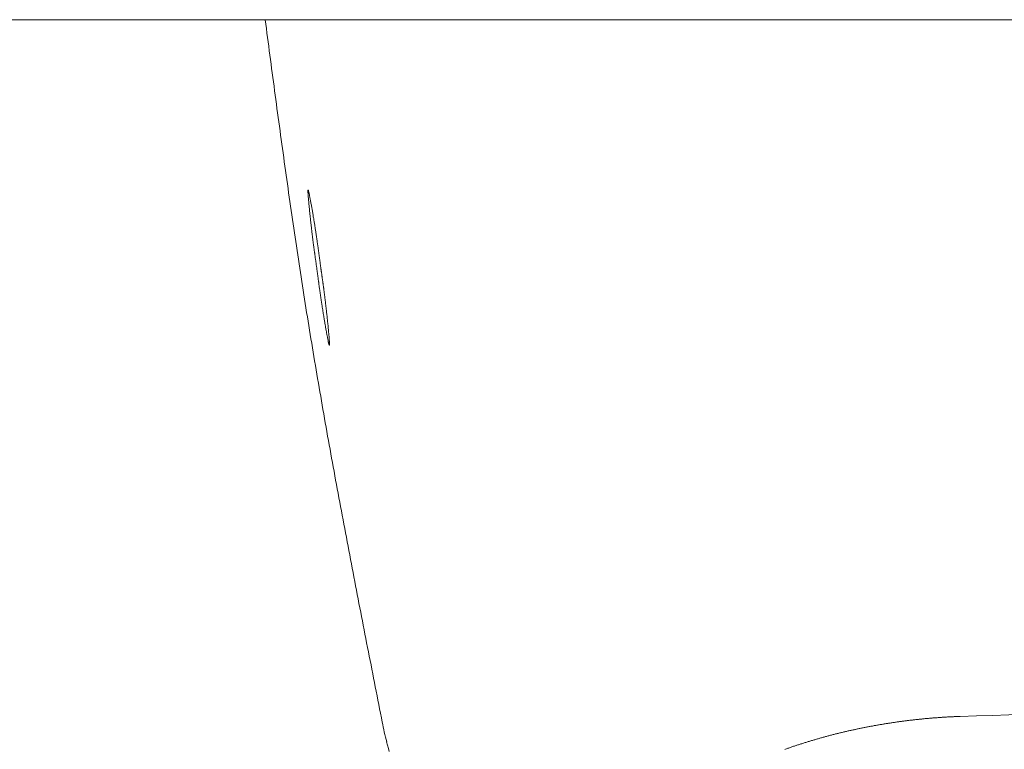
# Model space of a CAD drawing. Header units: millimetres. Extents: x -2274 to 12297, y -16157 to 26321.
# Tile 231 of 256: x -506 to -492, y -833 to -823. Entities that reach past the tile are written whole.
import ezdxf

# ---------------------------------------------------------------- set-up
doc = ezdxf.new("R2010")
doc.units = ezdxf.units.MM
doc.layers.add('-ŚCIANY NOŚNE', color=4, linetype='Continuous', lineweight=53)

msp = doc.modelspace()

# ---------------------------------------------------------------- linework, layer by layer
at = {"layer": '-ŚCIANY NOŚNE', "color": 253, "lineweight": 13}
msp.add_line((-538, -823), (-131, -823), dxfattribs=at)
at = {"color": 253, "linetype": 'ByBlock', "lineweight": 13}
msp.add_lwpolyline([(-502.113, -823), (-468.113, -823)], dxfattribs=at)
for points in [[(-485.113, -832.669, 0.007517), (-492.363, -832.778)], [(-500.471, -832.858, 0.024582), (-500.409, -833.137)]]:
    msp.add_lwpolyline(points, format="xyb", dxfattribs=at)
at = {"color": 253, "lineweight": 13}
for points in [[(-500.472, -832.858, 0), (-500.484, -832.796, 0), (-500.496, -832.735, 0), (-500.508, -832.673, 0), (-500.52, -832.611, 0), (-500.532, -832.549, 0), (-500.544, -832.488, 0), (-500.557, -832.426, 0), (-500.569, -832.364, 0), (-500.581, -832.303, 0), (-500.593, -832.241, 0), (-500.605, -832.179, 0), (-500.617, -832.117, 0), (-500.629, -832.056, 0), (-500.641, -831.994, 0), (-500.653, -831.932, 0), (-500.665, -831.871, 0), (-500.677, -831.809, 0), (-500.69, -831.747, 0), (-500.702, -831.685, 0), (-500.714, -831.624, 0), (-500.726, -831.562, 0), (-500.738, -831.5, 0), (-500.75, -831.439, 0), (-500.762, -831.377, 0), (-500.774, -831.315, 0), (-500.786, -831.253, 0), (-500.798, -831.192, 0), (-500.809, -831.13, 0), (-500.821, -831.068, 0), (-500.833, -831.006, 0), (-500.845, -830.945, 0), (-500.857, -830.883, 0), (-500.869, -830.821, 0), (-500.881, -830.759, 0), (-500.893, -830.698, 0), (-500.904, -830.636, 0), (-500.916, -830.574, 0), (-500.928, -830.512, 0), (-500.94, -830.451, 0), (-500.951, -830.389, 0), (-500.963, -830.327, 0), (-500.975, -830.265, 0), (-500.987, -830.203, 0), (-500.998, -830.142, 0), (-501.01, -830.08, 0), (-501.021, -830.018, 0), (-501.033, -829.956, 0), (-501.045, -829.895, 0), (-501.056, -829.833, 0), (-501.068, -829.771, 0), (-501.079, -829.709, 0), (-501.091, -829.647, 0), (-501.102, -829.585, 0), (-501.113, -829.524, 0), (-501.125, -829.462, 0), (-501.136, -829.4, 0), (-501.147, -829.338, 0), (-501.159, -829.276, 0), (-501.17, -829.214, 0), (-501.181, -829.153, 0), (-501.192, -829.091, 0), (-501.204, -829.029, 0), (-501.215, -828.967, 0), (-501.226, -828.905, 0), (-501.237, -828.843, 0), (-501.248, -828.781, 0), (-501.259, -828.719, 0), (-501.27, -828.658, 0), (-501.281, -828.596, 0), (-501.292, -828.534, 0), (-501.303, -828.472, 0), (-501.314, -828.41, 0), (-501.324, -828.348, 0), (-501.335, -828.286, 0), (-501.346, -828.224, 0), (-501.356, -828.162, 0), (-501.367, -828.1, 0), (-501.378, -828.038, 0), (-501.388, -827.976, 0), (-501.399, -827.914, 0), (-501.409, -827.852, 0), (-501.42, -827.79, 0), (-501.43, -827.728, 0), (-501.441, -827.666, 0), (-501.451, -827.604, 0), (-501.461, -827.542, 0), (-501.471, -827.48, 0), (-501.482, -827.418, 0), (-501.492, -827.356, 0), (-501.502, -827.294, 0), (-501.512, -827.232, 0), (-501.522, -827.17, 0), (-501.532, -827.108, 0), (-501.542, -827.046, 0), (-501.552, -826.984, 0), (-501.561, -826.922, 0), (-501.571, -826.86, 0), (-501.581, -826.798, 0), (-501.591, -826.736, 0), (-501.6, -826.674, 0), (-501.61, -826.611, 0), (-501.619, -826.549, 0), (-501.629, -826.487, 0), (-501.638, -826.425, 0), (-501.648, -826.363, 0), (-501.657, -826.301, 0), (-501.666, -826.239, 0), (-501.676, -826.176, 0), (-501.685, -826.114, 0), (-501.694, -826.052, 0), (-501.703, -825.99, 0), (-501.712, -825.928, 0), (-501.721, -825.865, 0), (-501.73, -825.803, 0), (-501.74, -825.741, 0), (-501.748, -825.679, 0), (-501.757, -825.617, 0), (-501.766, -825.554, 0), (-501.775, -825.492, 0), (-501.784, -825.43, 0), (-501.793, -825.368, 0), (-501.802, -825.305, 0), (-501.811, -825.243, 0), (-501.819, -825.181, 0), (-501.828, -825.119, 0), (-501.837, -825.056, 0), (-501.845, -824.994, 0), (-501.854, -824.932, 0), (-501.863, -824.87, 0), (-501.871, -824.807, 0), (-501.88, -824.745, 0), (-501.888, -824.683, 0), (-501.897, -824.62, 0), (-501.905, -824.558, 0), (-501.914, -824.496, 0), (-501.922, -824.433, 0), (-501.931, -824.371, 0), (-501.939, -824.309, 0), (-501.948, -824.247, 0), (-501.956, -824.184, 0), (-501.964, -824.122, 0), (-501.973, -824.06, 0), (-501.981, -823.997, 0), (-501.989, -823.935, 0), (-501.998, -823.873, 0), (-502.006, -823.81, 0), (-502.014, -823.748, 0), (-502.023, -823.686, 0), (-502.031, -823.623, 0), (-502.039, -823.561, 0), (-502.048, -823.499, 0), (-502.056, -823.436, 0), (-502.064, -823.374, 0), (-502.072, -823.312, 0), (-502.081, -823.249, 0), (-502.089, -823.187, 0), (-502.097, -823.125, 0), (-502.105, -823.062, 0), (-502.114, -823, 0)], [(-501.348, -826.793, 0), (-501.35, -826.784, 0), (-501.351, -826.775, 0), (-501.352, -826.766, 0), (-501.354, -826.756, 0), (-501.355, -826.747, 0), (-501.356, -826.738, 0), (-501.357, -826.729, 0), (-501.359, -826.72, 0), (-501.36, -826.712, 0), (-501.361, -826.703, 0), (-501.362, -826.694, 0), (-501.363, -826.685, 0), (-501.364, -826.677, 0), (-501.366, -826.668, 0), (-501.367, -826.659, 0), (-501.368, -826.651, 0), (-501.369, -826.642, 0), (-501.37, -826.634, 0), (-501.371, -826.626, 0), (-501.372, -826.617, 0), (-501.374, -826.609, 0), (-501.375, -826.601, 0), (-501.376, -826.592, 0), (-501.377, -826.584, 0), (-501.378, -826.576, 0), (-501.379, -826.568, 0), (-501.38, -826.559, 0), (-501.381, -826.551, 0), (-501.382, -826.543, 0), (-501.384, -826.535, 0), (-501.385, -826.527, 0), (-501.386, -826.519, 0), (-501.387, -826.51, 0), (-501.388, -826.502, 0), (-501.389, -826.494, 0), (-501.39, -826.486, 0), (-501.391, -826.478, 0), (-501.392, -826.47, 0), (-501.394, -826.462, 0), (-501.395, -826.454, 0), (-501.396, -826.446, 0), (-501.397, -826.438, 0), (-501.398, -826.429, 0), (-501.399, -826.421, 0), (-501.4, -826.413, 0), (-501.401, -826.405, 0), (-501.403, -826.397, 0), (-501.404, -826.389, 0), (-501.405, -826.38, 0), (-501.406, -826.372, 0), (-501.407, -826.364, 0), (-501.408, -826.355, 0), (-501.41, -826.347, 0), (-501.411, -826.339, 0), (-501.412, -826.33, 0), (-501.413, -826.322, 0), (-501.414, -826.313, 0), (-501.415, -826.305, 0), (-501.417, -826.296, 0), (-501.418, -826.288, 0), (-501.419, -826.279, 0), (-501.42, -826.27, 0), (-501.421, -826.262, 0), (-501.423, -826.253, 0), (-501.424, -826.244, 0), (-501.425, -826.235, 0), (-501.426, -826.226, 0), (-501.428, -826.217, 0), (-501.429, -826.208, 0), (-501.43, -826.199, 0), (-501.431, -826.19, 0), (-501.433, -826.181, 0), (-501.434, -826.171, 0), (-501.435, -826.162, 0), (-501.436, -826.152, 0), (-501.438, -826.143, 0), (-501.439, -826.133, 0), (-501.44, -826.123, 0), (-501.441, -826.114, 0), (-501.443, -826.104, 0), (-501.444, -826.094, 0), (-501.445, -826.084, 0), (-501.446, -826.074, 0), (-501.448, -826.063, 0), (-501.449, -826.053, 0), (-501.45, -826.043, 0), (-501.452, -826.032, 0), (-501.453, -826.022, 0), (-501.454, -826.011, 0), (-501.456, -826, 0), (-501.457, -825.989, 0), (-501.458, -825.978, 0), (-501.46, -825.967, 0), (-501.461, -825.956, 0), (-501.462, -825.945, 0), (-501.464, -825.933, 0), (-501.465, -825.922, 0), (-501.466, -825.91, 0), (-501.468, -825.898, 0), (-501.469, -825.886, 0), (-501.47, -825.874, 0), (-501.472, -825.862, 0), (-501.473, -825.85, 0), (-501.474, -825.838, 0), (-501.476, -825.825, 0), (-501.477, -825.812, 0), (-501.479, -825.8, 0), (-501.48, -825.787, 0), (-501.481, -825.774, 0), (-501.483, -825.76, 0), (-501.484, -825.747, 0), (-501.486, -825.734, 0), (-501.487, -825.72, 0), (-501.488, -825.706, 0), (-501.49, -825.692, 0), (-501.491, -825.678, 0), (-501.493, -825.664, 0), (-501.494, -825.65, 0), (-501.495, -825.636, 0), (-501.497, -825.622, 0), (-501.498, -825.608, 0), (-501.5, -825.594, 0), (-501.501, -825.58, 0), (-501.502, -825.567, 0), (-501.503, -825.553, 0), (-501.504, -825.54, 0), (-501.506, -825.528, 0), (-501.507, -825.515, 0), (-501.508, -825.503, 0), (-501.509, -825.491, 0), (-501.509, -825.48, 0), (-501.51, -825.469, 0), (-501.511, -825.459, 0), (-501.512, -825.45, 0), (-501.512, -825.441, 0), (-501.513, -825.432, 0), (-501.513, -825.424, 0), (-501.513, -825.417, 0), (-501.513, -825.411, 0), (-501.513, -825.405, 0), (-501.513, -825.401, 0), (-501.513, -825.397, 0), (-501.513, -825.394, 0), (-501.512, -825.391, 0), (-501.512, -825.39, 0), (-501.511, -825.39, 0), (-501.51, -825.391, 0), (-501.509, -825.393, 0), (-501.508, -825.395, 0), (-501.507, -825.399, 0), (-501.506, -825.403, 0), (-501.504, -825.409, 0), (-501.503, -825.415, 0), (-501.501, -825.421, 0), (-501.499, -825.429, 0), (-501.498, -825.437, 0), (-501.496, -825.446, 0), (-501.494, -825.455, 0), (-501.492, -825.465, 0), (-501.49, -825.475, 0), (-501.487, -825.486, 0), (-501.485, -825.498, 0), (-501.483, -825.51, 0), (-501.481, -825.522, 0), (-501.478, -825.534, 0), (-501.476, -825.547, 0), (-501.474, -825.56, 0), (-501.471, -825.574, 0), (-501.469, -825.587, 0), (-501.466, -825.601, 0), (-501.464, -825.615, 0), (-501.461, -825.629, 0), (-501.459, -825.643, 0), (-501.456, -825.657, 0), (-501.454, -825.671, 0), (-501.452, -825.685, 0), (-501.449, -825.699, 0), (-501.447, -825.712, 0), (-501.445, -825.726, 0), (-501.442, -825.74, 0), (-501.44, -825.753, 0), (-501.438, -825.766, 0), (-501.436, -825.779, 0), (-501.433, -825.792, 0), (-501.431, -825.805, 0), (-501.429, -825.818, 0), (-501.427, -825.83, 0), (-501.425, -825.843, 0), (-501.423, -825.855, 0), (-501.421, -825.867, 0), (-501.419, -825.879, 0), (-501.417, -825.891, 0), (-501.416, -825.903, 0), (-501.414, -825.914, 0), (-501.412, -825.926, 0), (-501.41, -825.937, 0), (-501.408, -825.949, 0), (-501.407, -825.96, 0), (-501.405, -825.971, 0), (-501.403, -825.982, 0), (-501.402, -825.993, 0), (-501.4, -826.004, 0), (-501.398, -826.014, 0), (-501.397, -826.025, 0), (-501.395, -826.036, 0), (-501.394, -826.046, 0), (-501.392, -826.056, 0), (-501.39, -826.067, 0), (-501.389, -826.077, 0), (-501.388, -826.087, 0), (-501.386, -826.097, 0), (-501.385, -826.107, 0), (-501.383, -826.116, 0), (-501.382, -826.126, 0), (-501.38, -826.136, 0), (-501.379, -826.145, 0), (-501.378, -826.155, 0), (-501.376, -826.164, 0), (-501.375, -826.174, 0), (-501.374, -826.183, 0), (-501.372, -826.192, 0), (-501.371, -826.201, 0), (-501.37, -826.21, 0), (-501.369, -826.219, 0), (-501.367, -826.228, 0), (-501.366, -826.237, 0), (-501.365, -826.246, 0), (-501.364, -826.255, 0), (-501.363, -826.264, 0), (-501.361, -826.273, 0), (-501.36, -826.281, 0), (-501.359, -826.29, 0), (-501.358, -826.298, 0), (-501.357, -826.307, 0), (-501.356, -826.315, 0), (-501.355, -826.324, 0), (-501.353, -826.332, 0), (-501.352, -826.341, 0), (-501.351, -826.349, 0), (-501.35, -826.357, 0), (-501.349, -826.366, 0), (-501.348, -826.374, 0), (-501.347, -826.382, 0), (-501.346, -826.39, 0), (-501.344, -826.399, 0), (-501.343, -826.407, 0), (-501.342, -826.415, 0), (-501.341, -826.423, 0), (-501.34, -826.431, 0), (-501.339, -826.439, 0), (-501.338, -826.448, 0), (-501.337, -826.456, 0), (-501.336, -826.464, 0), (-501.335, -826.472, 0), (-501.333, -826.48, 0)], [(-501.333, -826.48, 0), (-501.333, -826.487, 0), (-501.332, -826.493, 0), (-501.331, -826.5, 0), (-501.33, -826.506, 0), (-501.329, -826.513, 0), (-501.328, -826.519, 0), (-501.327, -826.526, 0), (-501.326, -826.533, 0), (-501.325, -826.539, 0), (-501.324, -826.546, 0), (-501.323, -826.553, 0), (-501.322, -826.559, 0), (-501.321, -826.566, 0), (-501.321, -826.573, 0), (-501.32, -826.579, 0), (-501.319, -826.586, 0), (-501.318, -826.593, 0), (-501.317, -826.6, 0), (-501.316, -826.606, 0), (-501.315, -826.613, 0), (-501.314, -826.62, 0), (-501.313, -826.627, 0), (-501.312, -826.634, 0), (-501.311, -826.64, 0), (-501.31, -826.647, 0), (-501.309, -826.654, 0), (-501.308, -826.661, 0), (-501.307, -826.668, 0), (-501.306, -826.675, 0), (-501.305, -826.682, 0), (-501.304, -826.689, 0), (-501.303, -826.696, 0), (-501.302, -826.704, 0), (-501.301, -826.711, 0), (-501.3, -826.718, 0), (-501.299, -826.725, 0), (-501.298, -826.733, 0), (-501.297, -826.74, 0), (-501.296, -826.747, 0), (-501.295, -826.755, 0), (-501.294, -826.762, 0), (-501.293, -826.77, 0), (-501.292, -826.777, 0), (-501.291, -826.785, 0), (-501.29, -826.792, 0), (-501.289, -826.8, 0), (-501.288, -826.808, 0), (-501.287, -826.815, 0), (-501.286, -826.823, 0), (-501.285, -826.831, 0), (-501.284, -826.839, 0), (-501.283, -826.847, 0), (-501.282, -826.855, 0), (-501.281, -826.863, 0), (-501.28, -826.871, 0), (-501.279, -826.879, 0), (-501.278, -826.888, 0), (-501.277, -826.896, 0), (-501.276, -826.904, 0), (-501.275, -826.913, 0), (-501.274, -826.921, 0), (-501.273, -826.93, 0), (-501.271, -826.939, 0), (-501.27, -826.947, 0), (-501.269, -826.956, 0), (-501.268, -826.965, 0), (-501.267, -826.974, 0), (-501.266, -826.983, 0), (-501.265, -826.992, 0), (-501.264, -827.001, 0), (-501.263, -827.01, 0), (-501.262, -827.019, 0), (-501.261, -827.029, 0), (-501.26, -827.038, 0), (-501.258, -827.047, 0), (-501.257, -827.057, 0), (-501.256, -827.067, 0), (-501.255, -827.076, 0), (-501.254, -827.086, 0), (-501.253, -827.096, 0), (-501.252, -827.106, 0), (-501.251, -827.116, 0), (-501.25, -827.126, 0), (-501.248, -827.136, 0), (-501.247, -827.147, 0), (-501.246, -827.157, 0), (-501.245, -827.168, 0), (-501.244, -827.178, 0), (-501.243, -827.189, 0), (-501.242, -827.2, 0), (-501.241, -827.21, 0), (-501.239, -827.221, 0), (-501.238, -827.232, 0), (-501.237, -827.243, 0), (-501.236, -827.255, 0), (-501.235, -827.266, 0), (-501.234, -827.277, 0), (-501.232, -827.289, 0), (-501.231, -827.3, 0), (-501.23, -827.312, 0), (-501.229, -827.323, 0), (-501.228, -827.335, 0), (-501.227, -827.346, 0), (-501.226, -827.358, 0), (-501.225, -827.369, 0), (-501.224, -827.38, 0), (-501.223, -827.391, 0), (-501.222, -827.402, 0), (-501.221, -827.413, 0), (-501.22, -827.423, 0), (-501.219, -827.433, 0), (-501.218, -827.444, 0), (-501.217, -827.453, 0), (-501.216, -827.463, 0), (-501.216, -827.472, 0), (-501.215, -827.481, 0), (-501.214, -827.49, 0), (-501.214, -827.498, 0), (-501.213, -827.506, 0), (-501.213, -827.514, 0), (-501.212, -827.521, 0), (-501.212, -827.528, 0), (-501.212, -827.534, 0), (-501.211, -827.54, 0), (-501.211, -827.546, 0), (-501.211, -827.551, 0), (-501.211, -827.555, 0), (-501.211, -827.559, 0), (-501.211, -827.562, 0), (-501.212, -827.565, 0), (-501.212, -827.567, 0), (-501.212, -827.569, 0), (-501.213, -827.57, 0), (-501.213, -827.57, 0), (-501.214, -827.569, 0), (-501.215, -827.568, 0), (-501.215, -827.567, 0), (-501.216, -827.564, 0), (-501.217, -827.561, 0), (-501.218, -827.558, 0), (-501.219, -827.554, 0), (-501.221, -827.549, 0), (-501.222, -827.544, 0), (-501.223, -827.539, 0), (-501.225, -827.533, 0), (-501.226, -827.526, 0), (-501.228, -827.52, 0), (-501.229, -827.512, 0), (-501.231, -827.505, 0), (-501.232, -827.497, 0), (-501.234, -827.488, 0), (-501.236, -827.48, 0), (-501.238, -827.47, 0), (-501.239, -827.461, 0), (-501.241, -827.452, 0), (-501.243, -827.442, 0), (-501.245, -827.432, 0), (-501.247, -827.421, 0), (-501.249, -827.411, 0), (-501.251, -827.4, 0), (-501.253, -827.389, 0), (-501.255, -827.378, 0), (-501.257, -827.367, 0), (-501.259, -827.356, 0), (-501.261, -827.345, 0), (-501.263, -827.333, 0), (-501.265, -827.322, 0), (-501.267, -827.311, 0), (-501.269, -827.299, 0), (-501.271, -827.288, 0), (-501.273, -827.276, 0), (-501.275, -827.265, 0), (-501.277, -827.254, 0), (-501.278, -827.243, 0), (-501.28, -827.232, 0), (-501.282, -827.221, 0), (-501.284, -827.21, 0), (-501.286, -827.199, 0), (-501.288, -827.188, 0), (-501.289, -827.178, 0), (-501.291, -827.167, 0), (-501.293, -827.157, 0), (-501.295, -827.146, 0), (-501.296, -827.136, 0), (-501.298, -827.126, 0), (-501.3, -827.116, 0), (-501.301, -827.106, 0), (-501.303, -827.096, 0), (-501.304, -827.086, 0), (-501.306, -827.076, 0), (-501.307, -827.067, 0), (-501.309, -827.057, 0), (-501.31, -827.048, 0), (-501.312, -827.038, 0), (-501.313, -827.029, 0), (-501.315, -827.02, 0), (-501.316, -827.01, 0), (-501.318, -827.001, 0), (-501.319, -826.992, 0), (-501.32, -826.983, 0), (-501.322, -826.974, 0), (-501.323, -826.965, 0), (-501.325, -826.957, 0), (-501.326, -826.948, 0), (-501.327, -826.939, 0), (-501.328, -826.931, 0), (-501.33, -826.922, 0), (-501.331, -826.914, 0), (-501.332, -826.905, 0), (-501.333, -826.897, 0), (-501.335, -826.889, 0), (-501.336, -826.88, 0), (-501.337, -826.872, 0), (-501.338, -826.864, 0), (-501.339, -826.856, 0), (-501.341, -826.848, 0), (-501.342, -826.84, 0), (-501.343, -826.832, 0), (-501.344, -826.824, 0), (-501.345, -826.816, 0), (-501.346, -826.809, 0), (-501.347, -826.801, 0), (-501.348, -826.793, 0)], [(-492.363, -832.778, 0), (-492.375, -832.778, 0), (-492.387, -832.779, 0), (-492.399, -832.779, 0), (-492.411, -832.78, 0), (-492.423, -832.78, 0), (-492.435, -832.781, 0), (-492.447, -832.781, 0), (-492.459, -832.782, 0), (-492.471, -832.782, 0), (-492.483, -832.783, 0), (-492.495, -832.784, 0), (-492.507, -832.784, 0), (-492.519, -832.785, 0), (-492.532, -832.786, 0), (-492.544, -832.786, 0), (-492.556, -832.787, 0), (-492.568, -832.788, 0), (-492.58, -832.788, 0), (-492.592, -832.789, 0), (-492.604, -832.79, 0), (-492.616, -832.791, 0), (-492.628, -832.792, 0), (-492.64, -832.792, 0), (-492.652, -832.793, 0), (-492.664, -832.794, 0), (-492.676, -832.795, 0), (-492.688, -832.796, 0), (-492.7, -832.797, 0), (-492.712, -832.798, 0), (-492.724, -832.799, 0), (-492.736, -832.8, 0), (-492.748, -832.8, 0), (-492.76, -832.801, 0), (-492.772, -832.802, 0), (-492.784, -832.803, 0), (-492.796, -832.805, 0), (-492.808, -832.806, 0), (-492.82, -832.807, 0), (-492.832, -832.808, 0), (-492.844, -832.809, 0), (-492.856, -832.81, 0), (-492.868, -832.811, 0), (-492.88, -832.812, 0), (-492.892, -832.813, 0), (-492.904, -832.815, 0), (-492.916, -832.816, 0), (-492.927, -832.817, 0), (-492.939, -832.818, 0), (-492.951, -832.82, 0), (-492.963, -832.821, 0), (-492.975, -832.822, 0), (-492.987, -832.823, 0), (-492.999, -832.825, 0), (-493.011, -832.826, 0), (-493.023, -832.827, 0), (-493.035, -832.829, 0), (-493.047, -832.83, 0), (-493.059, -832.832, 0), (-493.071, -832.833, 0), (-493.083, -832.834, 0), (-493.095, -832.836, 0), (-493.107, -832.837, 0), (-493.119, -832.839, 0), (-493.131, -832.84, 0), (-493.143, -832.842, 0), (-493.155, -832.843, 0), (-493.167, -832.845, 0), (-493.179, -832.847, 0), (-493.19, -832.848, 0), (-493.202, -832.85, 0), (-493.214, -832.851, 0), (-493.226, -832.853, 0), (-493.238, -832.855, 0), (-493.25, -832.856, 0), (-493.262, -832.858, 0), (-493.274, -832.86, 0), (-493.286, -832.862, 0), (-493.298, -832.863, 0), (-493.31, -832.865, 0), (-493.322, -832.867, 0), (-493.333, -832.869, 0), (-493.345, -832.871, 0), (-493.357, -832.872, 0), (-493.369, -832.874, 0), (-493.381, -832.876, 0), (-493.393, -832.878, 0), (-493.405, -832.88, 0), (-493.417, -832.882, 0), (-493.429, -832.884, 0), (-493.44, -832.886, 0), (-493.452, -832.888, 0), (-493.464, -832.89, 0), (-493.476, -832.892, 0), (-493.488, -832.894, 0), (-493.5, -832.896, 0), (-493.512, -832.898, 0), (-493.524, -832.9, 0), (-493.535, -832.902, 0), (-493.547, -832.904, 0), (-493.559, -832.906, 0), (-493.571, -832.908, 0), (-493.583, -832.91, 0), (-493.595, -832.913, 0), (-493.606, -832.915, 0), (-493.618, -832.917, 0), (-493.63, -832.919, 0), (-493.642, -832.922, 0), (-493.654, -832.924, 0), (-493.666, -832.926, 0), (-493.677, -832.928, 0), (-493.689, -832.931, 0), (-493.701, -832.933, 0), (-493.713, -832.935, 0), (-493.725, -832.938, 0), (-493.736, -832.94, 0), (-493.748, -832.943, 0), (-493.76, -832.945, 0), (-493.772, -832.947, 0), (-493.784, -832.95, 0), (-493.795, -832.952, 0), (-493.807, -832.955, 0), (-493.819, -832.957, 0), (-493.831, -832.96, 0), (-493.842, -832.962, 0), (-493.854, -832.965, 0), (-493.866, -832.967, 0), (-493.878, -832.97, 0), (-493.89, -832.973, 0), (-493.901, -832.975, 0), (-493.913, -832.978, 0), (-493.925, -832.981, 0), (-493.937, -832.983, 0), (-493.948, -832.986, 0), (-493.96, -832.989, 0), (-493.972, -832.991, 0), (-493.983, -832.994, 0), (-493.995, -832.997, 0), (-494.007, -833, 0), (-494.019, -833.002, 0), (-494.03, -833.005, 0), (-494.042, -833.008, 0), (-494.054, -833.011, 0), (-494.065, -833.014, 0), (-494.077, -833.017, 0), (-494.089, -833.02, 0), (-494.1, -833.023, 0), (-494.112, -833.025, 0), (-494.124, -833.028, 0), (-494.135, -833.031, 0), (-494.147, -833.034, 0), (-494.159, -833.037, 0), (-494.17, -833.04, 0), (-494.182, -833.043, 0), (-494.194, -833.047, 0), (-494.205, -833.05, 0), (-494.217, -833.053, 0), (-494.229, -833.056, 0), (-494.24, -833.059, 0), (-494.252, -833.062, 0), (-494.263, -833.065, 0), (-494.275, -833.068, 0), (-494.287, -833.072, 0), (-494.298, -833.075, 0), (-494.31, -833.078, 0), (-494.321, -833.081, 0), (-494.333, -833.085, 0), (-494.345, -833.088, 0), (-494.356, -833.091, 0), (-494.368, -833.094, 0), (-494.379, -833.098, 0), (-494.391, -833.101, 0), (-494.402, -833.105, 0), (-494.414, -833.108, 0), (-494.426, -833.111, 0), (-494.437, -833.115, 0), (-494.449, -833.118, 0), (-494.46, -833.122, 0), (-494.472, -833.125, 0), (-494.483, -833.129, 0), (-494.495, -833.132, 0), (-494.506, -833.136, 0), (-494.518, -833.139, 0), (-494.529, -833.143, 0), (-494.541, -833.146, 0), (-494.552, -833.15, 0), (-494.564, -833.154, 0), (-494.575, -833.157, 0), (-494.587, -833.161, 0), (-494.598, -833.164, 0), (-494.609, -833.168, 0), (-494.621, -833.172, 0), (-494.632, -833.176, 0), (-494.644, -833.179, 0), (-494.655, -833.183, 0), (-494.667, -833.187, 0), (-494.678, -833.191, 0), (-494.69, -833.194, 0), (-494.701, -833.198, 0), (-494.712, -833.202, 0), (-494.724, -833.206, 0), (-494.735, -833.21, 0), (-494.747, -833.214, 0), (-494.758, -833.218, 0), (-494.769, -833.222, 0), (-494.781, -833.225, 0), (-494.792, -833.229, 0), (-494.803, -833.233, 0), (-494.815, -833.237, 0), (-494.826, -833.241, 0)], [(-500.373, -833.272, 0), (-500.385, -833.227, 0), (-500.398, -833.182, 0), (-500.41, -833.137, 0)]]:
    msp.add_polyline3d(points, dxfattribs=at)

doc.saveas('drawing.dxf')
